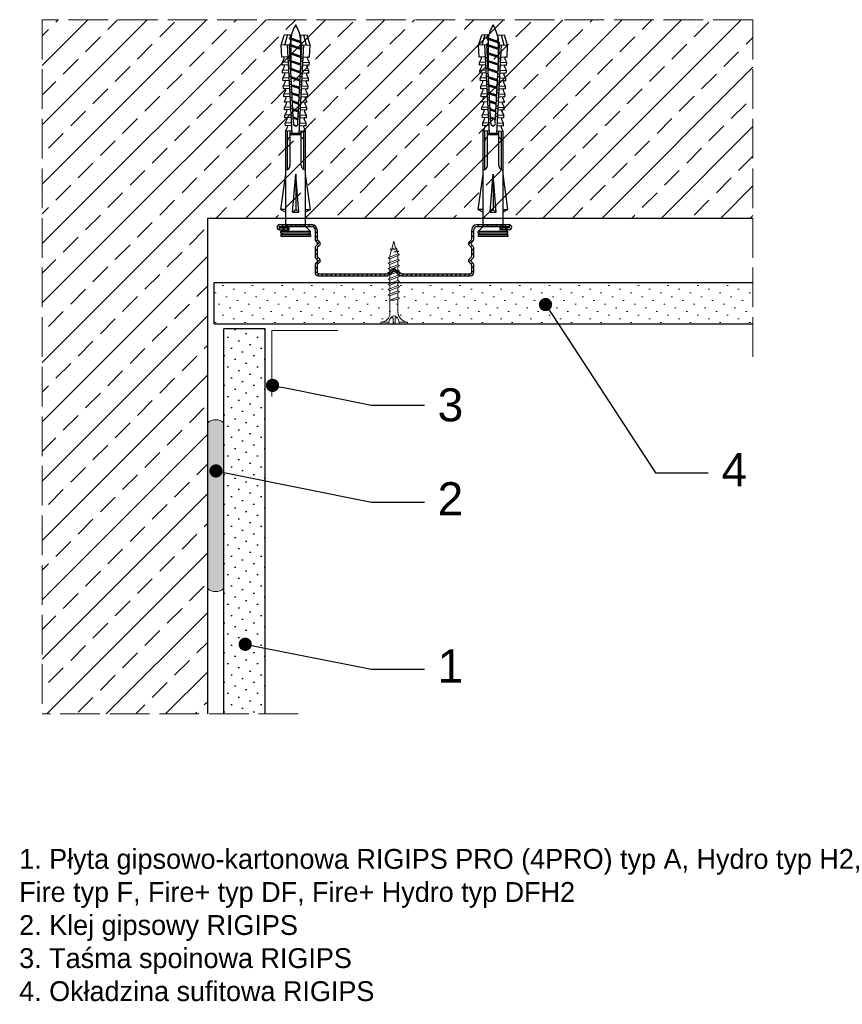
# Model space of a CAD drawing. Header units: millimetres. Extents: x 2232 to 2481, y 1093 to 1390.
import ezdxf
from ezdxf import colors
from ezdxf.entities.mleader import LeaderData, LeaderLine
from ezdxf.math import Vec2, Vec3

# ---------------------------------------------------------------- set-up
doc = ezdxf.new("R2010")
doc.units = ezdxf.units.MM
doc.linetypes.add('ACAD_ISO02W100', pattern=[15, 12, -3])
for name, color, linetype, lineweight in [('_RIGIPS AKCESORIA', 7, 'Continuous', 18), ('_RIGIPS G-K', 7, 'Continuous', 25), ('KRESKOWANIE', 7, 'Continuous', 9), ('OPISY', 7, 'Continuous', 9), ('PRZERYWANA', 7, 'ACAD_ISO02W100', 9)]:
    doc.layers.add(name, color=color, linetype=linetype, lineweight=lineweight)
doc.styles.get("Standard").update_dxf_attribs({"font": 'arial.ttf'})

# ---------------------------------------------------------------- blocks, each defined once
blk = doc.blocks.new('Profil kapeluszowy')
h = blk.add_hatch()
h.set_pattern_fill('ANSI31', color=256, scale=0.3, style=0)
h.paths.add_polyline_path([(536.84, 614.15, -0.333333), (537.56, 614.15), (539.04, 613.04, 0.162278), (539.4, 612.92), (560.2, 612.92, 0.414214), (561.2, 613.92), (561.2, 616.25, 0.198912), (561.02, 616.68), (560.62, 617.08, -0.414214), (560.62, 617.93), (561.02, 618.33, 0.198912), (561.2, 618.75), (561.2, 621.41, 0.198912), (561.02, 621.83), (560.62, 622.23, -0.414214), (560.62, 623.08), (561.02, 623.48, 0.198912), (561.2, 623.91), (561.2, 626.82, -0.414214), (562.2, 627.82), (571.92, 627.82, -1), (571.92, 627.46), (569.1, 627.46), (569.1, 626.86), (571.92, 626.86, 1), (571.92, 628.42), (562.2, 628.42, 0.414214), (560.6, 626.82), (560.6, 624.15, -0.198912), (560.42, 623.73), (559.78, 623.08, 0.414214), (559.78, 622.23), (560.42, 621.58, -0.198912), (560.6, 621.16), (560.6, 619, -0.198912), (560.42, 618.58), (559.78, 617.93, 0.414214), (559.78, 617.08), (560.42, 616.43, -0.198912), (560.6, 616.01), (560.6, 613.92, -0.414214), (560.2, 613.52), (539.6, 613.52, -0.162278), (539.24, 613.64), (537.56, 614.9, 0.333333), (536.84, 614.9), (535.16, 613.64, -0.162278), (534.8, 613.52), (514.2, 613.52, -0.414214), (513.8, 613.92), (513.8, 616.01, -0.198912), (513.98, 616.43), (514.62, 617.08, 0.414214), (514.62, 617.93), (513.98, 618.58, -0.198912), (513.8, 619), (513.8, 621.16, -0.198912), (513.98, 621.58), (514.62, 622.23, 0.414214), (514.62, 623.08), (513.98, 623.73, -0.198912), (513.8, 624.15), (513.8, 626.82, 0.414214), (512.2, 628.42), (502.48, 628.42, 1), (502.48, 626.86), (505.3, 626.86), (505.3, 627.46), (502.48, 627.46, -1), (502.48, 627.82), (512.2, 627.82, -0.414214), (513.2, 626.82), (513.2, 623.91, 0.198912), (513.38, 623.48), (513.78, 623.08, -0.414214), (513.78, 622.23), (513.38, 621.83, 0.198912), (513.2, 621.41), (513.2, 618.75, 0.198912), (513.38, 618.33), (513.78, 617.93, -0.414214), (513.78, 617.08), (513.38, 616.68, 0.198912), (513.2, 616.25), (513.2, 613.92, 0.414214), (514.2, 612.92), (535, 612.92, 0.162278), (535.36, 613.04)])
for p, q in [((502.48, 628.42), (512.2, 628.42)), ((502.48, 627.82), (512.2, 627.82)), ((502.48, 627.46), (505.3, 627.46)), ((502.48, 626.86), (505.3, 626.86)), ((505.3, 627.46), (505.3, 626.86)), ((513.2, 626.82), (513.2, 623.91)), ((513.8, 626.82), (513.8, 624.15)), ((560.6, 624.15), (560.6, 626.82)), ((561.2, 623.91), (561.2, 626.82)), ((562.2, 628.42), (571.92, 628.42)), ((562.2, 627.82), (571.92, 627.82)), ((571.92, 627.46), (569.1, 627.46)), ((569.1, 627.46), (569.1, 626.86)), ((571.92, 626.86), (569.1, 626.86)), ((513.78, 623.08), (513.38, 623.48)), ((514.62, 623.08), (513.98, 623.73)), ((559.78, 623.08), (560.42, 623.73)), ((560.62, 623.08), (561.02, 623.48)), ((513.2, 621.41), (513.2, 618.75)), ((513.78, 622.23), (513.38, 621.83)), ((513.8, 621.16), (513.8, 619)), ((514.62, 622.23), (513.98, 621.58)), ((559.78, 622.23), (560.42, 621.58)), ((560.6, 619), (560.6, 621.16)), ((560.62, 622.23), (561.02, 621.83)), ((561.2, 618.75), (561.2, 621.41)), ((513.78, 617.93), (513.38, 618.33)), ((513.78, 617.08), (513.38, 616.68)), ((514.62, 617.93), (513.98, 618.58)), ((514.62, 617.08), (513.98, 616.43)), ((559.78, 617.93), (560.42, 618.58)), ((559.78, 617.08), (560.42, 616.43)), ((560.62, 617.93), (561.02, 618.33)), ((560.62, 617.08), (561.02, 616.68)), ((513.2, 616.25), (513.2, 613.92)), ((513.8, 616.01), (513.8, 613.92)), ((536.84, 614.9), (535.16, 613.64)), ((536.84, 614.15), (535.36, 613.04)), ((537.56, 614.9), (539.24, 613.64)), ((537.56, 614.15), (539.04, 613.04)), ((560.6, 613.92), (560.6, 616.01)), ((561.2, 613.92), (561.2, 616.25)), ((514.2, 613.52), (534.8, 613.52)), ((514.2, 612.92), (535, 612.92)), ((539.4, 612.92), (560.2, 612.92)), ((539.6, 613.52), (560.2, 613.52))]:
    blk.add_line(p, q)
for centre, radius, start, end in [((502.48, 627.64), 0.776, 90, 270), ((502.48, 627.64), 0.176, 90, 270), ((512.2, 626.82), 1.6, 0, 90), ((512.2, 626.82), 1, 0, 90), ((562.2, 626.82), 1.6, 90, 180), ((562.2, 626.82), 1, 90, 180), ((571.92, 627.64), 0.776, 270, 90), ((571.92, 627.64), 0.176, 270, 90), ((513.8, 623.91), 0.6, 180, 225), ((513.35, 622.66), 0.6, 315, 45), ((514.4, 624.15), 0.6, 180, 225), ((514.2, 622.66), 0.6, 315, 45), ((560.2, 622.66), 0.6, 135, 225), ((560, 624.15), 0.6, 315, 0), ((561.05, 622.66), 0.6, 135, 225), ((560.6, 623.91), 0.6, 315, 0), ((513.8, 621.41), 0.6, 135, 180), ((514.4, 621.16), 0.6, 135, 180), ((560, 621.16), 0.6, 360, 45), ((560.6, 621.41), 0.6, 0, 45), ((513.8, 618.75), 0.6, 180, 225), ((513.8, 616.25), 0.6, 135, 180), ((513.35, 617.5), 0.6, 315, 45), ((514.4, 619), 0.6, 180, 225), ((514.2, 617.5), 0.6, 315, 45), ((560.2, 617.5), 0.6, 135, 225), ((560, 619), 0.6, 315, 0), ((561.05, 617.5), 0.6, 135, 225), ((560.6, 618.75), 0.6, 315, 0), ((560.6, 616.25), 0.6, 0, 45), ((514.2, 613.92), 1, 180, 270), ((514.4, 616.01), 0.6, 135, 180), ((514.2, 613.92), 0.4, 180, 270), ((534.8, 614.12), 0.6, 270, 306.8699), ((537.2, 614.42), 0.6, 53.1301, 126.8699), ((537.2, 613.67), 0.6, 53.1301, 126.8699), ((539.6, 614.12), 0.6, 233.1301, 270), ((560.2, 613.92), 1, 270, 0), ((560.2, 613.92), 0.4, 270, 0), ((560, 616.01), 0.6, 0, 45), ((535, 613.52), 0.6, 270, 306.8699), ((539.4, 613.52), 0.6, 233.1301, 270)]:
    blk.add_arc(centre, radius, start, end)
blk = doc.blocks.new('TN 25')
at = {"layer": '_RIGIPS AKCESORIA'}
for p, q in [((0, -0.84), (0, 7.16)), ((0, 7.16), (0.46, 7.16)), ((0.46, 7.16), (0.46, 4.78)), ((0.46, 4.78), (0, 4.78)), ((0, 3.5), (1.77, 3.5)), ((1.77, 3.5), (1.77, 4.2)), ((3.02, 4.46), (8.47, 4.46)), ((7.12, 4.46), (7.12, 3.18)), ((8.03, 2.01), (7.12, 4.46)), ((7.12, 3.18), (7.65, 1.53)), ((8.47, 4.46), (8.79, 5)), ((9.61, 1.51), (8.47, 4.46)), ((8.79, 5), (9.93, 2.01)), ((9, 4.46), (10.1, 4.46)), ((10.1, 4.46), (10.41, 5)), ((11.23, 1.51), (10.1, 4.46)), ((10.41, 5), (11.56, 2.01)), ((10.62, 4.46), (11.67, 4.46)), ((11.67, 4.46), (11.99, 5)), ((12.81, 1.51), (11.67, 4.46)), ((11.99, 5), (13.14, 2.01)), ((12.2, 4.46), (13.21, 4.46)), ((13.21, 4.46), (13.52, 5)), ((14.34, 1.51), (13.21, 4.46)), ((13.52, 5), (14.67, 2.01)), ((13.73, 4.46), (14.8, 4.46)), ((14.8, 4.46), (15.12, 5)), ((15.94, 1.51), (14.8, 4.46)), ((15.12, 5), (16.26, 2.01)), ((15.33, 4.46), (16.42, 4.46)), ((16.42, 4.46), (16.73, 5)), ((17.55, 1.51), (16.42, 4.46)), ((16.73, 5), (17.88, 2.01)), ((16.94, 4.46), (17.99, 4.46)), ((17.99, 4.46), (18.31, 5)), ((19.13, 1.51), (17.99, 4.46)), ((18.31, 5), (19.45, 2.01)), ((18.52, 4.46), (19.68, 4.46)), ((19.68, 4.46), (20, 5)), ((20.82, 1.51), (19.68, 4.46)), ((20, 5), (21.14, 2.01)), ((20.21, 4.46), (20.7, 4.46)), ((20.7, 4.46), (22.28, 3.98)), ((21.85, 1.83), (21.67, 3.28)), ((21.67, 3.28), (22.14, 2.4)), ((22.28, 3.98), (22.56, 4.37)), ((22.7, 2.36), (22.28, 3.98)), ((22.56, 4.37), (23.03, 2.71)), ((22.71, 3.85), (25, 3.24)), ((25, 3.24), (23.03, 2.71)), ((0, 2.83), (1.77, 2.83)), ((0.46, 1.64), (0, 1.64)), ((0.46, -0.84), (0.46, 1.64)), ((1.77, 2.83), (1.77, 2.18)), ((7.49, 2.01), (3.55, 2.01)), ((7.65, 1.53), (8.03, 2.01)), ((9.41, 2.01), (8.03, 2.01)), ((9.93, 2.01), (9.61, 1.51)), ((11.04, 2.01), (9.93, 2.01)), ((11.56, 2.01), (11.23, 1.51)), ((12.61, 2.01), (11.56, 2.01)), ((13.14, 2.01), (12.81, 1.51)), ((14.15, 2.01), (13.14, 2.01)), ((14.67, 2.01), (14.34, 1.51)), ((15.74, 2.01), (14.67, 2.01)), ((16.26, 2.01), (15.94, 1.51)), ((17.36, 2.01), (16.26, 2.01)), ((17.88, 2.01), (17.55, 1.51)), ((18.93, 2.01), (17.88, 2.01)), ((19.45, 2.01), (19.13, 1.51)), ((19.45, 2.01), (20.62, 2.01)), ((21.14, 2.01), (20.82, 1.51)), ((21.14, 2.01), (21.81, 2.12)), ((22.14, 2.4), (21.85, 1.83)), ((22.7, 2.36), (22.14, 2.4)), ((23.03, 2.71), (22.7, 2.36)), ((0, -0.84), (0.46, -0.84))]:
    blk.add_line(p, q, dxfattribs=at)
for centre, major_axis, ratio, start_param, end_param in [((3.09, 7.67), (0.17, 3.2), 0.826134, 1.773653, 3.180586), ((-0.04, 0.9), (0, 3.93), 0.848176, -0.720942, -0.151112), ((1.66, 3.18), (0, 0.895), 0.848176, -1.552777, -0.720942), ((1.66, 3.18), (0, 0.895), 0.848176, 3.862535, 4.730408), ((3.37, -1.57), (0.28, 3.57), 0.832181, 0.035984, 1.430787), ((-2.73, 15.91), (0, 14.76), 0.848176, 3.399396, 3.475072), ((0.59, 4.62), (0, 2.81), 0.848176, 3.475072, 3.862535)]:
    blk.add_ellipse(centre, major_axis=major_axis, ratio=ratio, start_param=start_param, end_param=end_param, dxfattribs=at)
blk = doc.blocks.new('kolek rozprezny komplet 60')
for p, q in [((390.66, 217.01), (390.76, 218.91)), ((393.75, 218.75), (390.71, 217.96)), ((393.81, 219.85), (390.76, 218.91)), ((392.67, 216.95), (393.04, 217.45)), ((393.07, 216.95), (393.04, 217.45)), ((393.68, 217.35), (393.81, 219.85)), ((420.47, 216.55), (393.71, 217.95)), ((397.41, 219.66), (393.81, 219.85)), ((397.31, 217.76), (397.41, 219.66)), ((397.67, 217.14), (397.71, 217.74)), ((399, 219.58), (397.82, 218.98)), ((398.47, 217.1), (398.5, 217.7)), ((398.9, 217.68), (399, 219.58)), ((399.8, 219.54), (399, 219.58)), ((399.7, 217.64), (399.8, 219.54)), ((400.07, 217.02), (400.1, 217.62)), ((401.4, 219.45), (400.22, 218.85)), ((400.87, 216.98), (400.9, 217.58)), ((401.3, 217.56), (401.4, 219.45)), ((402.2, 219.41), (401.4, 219.45)), ((402.1, 217.51), (402.2, 219.41)), ((402.47, 216.89), (402.5, 217.49)), ((403.8, 219.33), (402.61, 218.72)), ((403.27, 216.85), (403.3, 217.45)), ((403.7, 217.43), (403.8, 219.33)), ((404.6, 219.29), (403.8, 219.33)), ((404.5, 217.39), (404.6, 219.29)), ((406.19, 219.2), (405.01, 218.6)), ((406.09, 217.3), (406.19, 219.2)), ((406.99, 219.16), (406.19, 219.2)), ((406.89, 217.26), (406.99, 219.16)), ((408.59, 219.08), (407.41, 218.47)), ((408.49, 217.18), (408.59, 219.08)), ((409.39, 219.03), (408.59, 219.08)), ((409.29, 217.14), (409.39, 219.03)), ((410.99, 218.95), (409.8, 218.35)), ((410.89, 217.05), (410.99, 218.95)), ((412.59, 218.87), (411.4, 218.26)), ((412.49, 216.97), (412.59, 218.87)), ((413.38, 218.82), (412.59, 218.87)), ((413.28, 216.93), (413.38, 218.82)), ((414.98, 218.74), (413.8, 218.14)), ((414.88, 216.84), (414.98, 218.74)), ((415.78, 218.7), (414.98, 218.74)), ((415.68, 216.8), (415.78, 218.7)), ((417.38, 218.62), (416.2, 218.01)), ((417.28, 216.72), (417.38, 218.62)), ((418.18, 218.57), (417.38, 218.62)), ((418.08, 216.68), (418.18, 218.57)), ((419.78, 218.49), (418.59, 217.89)), ((419.68, 216.59), (419.78, 218.49)), ((431.37, 217.95), (419.75, 217.95)), ((448.67, 218.45), (419.77, 218.45)), ((443.47, 219.95), (432.8, 218.45)), ((443.47, 218.45), (443.47, 219.95)), ((443.47, 219.95), (444.34, 218.45)), ((450.17, 219.95), (448.67, 218.45)), ((448.67, 218.45), (448.67, 212.45)), ((450.17, 219.95), (450.17, 210.95)), ((450.67, 219.95), (450.17, 219.95)), ((450.67, 219.95), (450.67, 210.95)), ((450.67, 219.35), (451.17, 219.95)), ((451.17, 219.95), (451.67, 219.95)), ((451.17, 219.95), (451.17, 210.95)), ((451.67, 219.95), (451.67, 210.95)), ((393.15, 216.88), (390.66, 217.01)), ((391.67, 216.95), (392.67, 216.95)), ((392.67, 216.95), (391.67, 213.95)), ((392.67, 216.95), (392.07, 213.95)), ((393.07, 216.95), (392.07, 213.95)), ((393.07, 216.95), (394.67, 216.95)), ((394.67, 216.95), (393.67, 213.95)), ((417.38, 216.11), (393.68, 217.35)), ((417.38, 214.79), (393.68, 213.55)), ((394.67, 216.95), (394.07, 213.95)), ((395.07, 216.95), (394.07, 213.95)), ((394.67, 216.95), (394.92, 217.29)), ((395.07, 216.95), (395.05, 217.28)), ((395.07, 216.95), (397.07, 216.95)), ((397.07, 216.95), (396.07, 213.95)), ((397.07, 216.95), (396.47, 213.95)), ((397.47, 216.95), (396.47, 213.95)), ((397.07, 216.95), (397.23, 217.17)), ((397.47, 216.95), (397.46, 217.16)), ((397.47, 216.95), (399.47, 216.95)), ((399.47, 216.95), (398.47, 213.95)), ((399.47, 216.95), (398.87, 213.95)), ((399.87, 216.95), (398.87, 213.95)), ((399.47, 216.95), (399.55, 217.05)), ((399.87, 216.95), (399.87, 217.03)), ((399.87, 216.95), (401.38, 216.95)), ((401.87, 216.92), (400.87, 213.95)), ((401.87, 216.92), (401.27, 213.95)), ((402.26, 216.9), (401.27, 213.95)), ((404.22, 216.8), (403.31, 214.05)), ((404.24, 216.8), (403.7, 214.07)), ((404.62, 216.78), (403.72, 214.07)), ((404.86, 216.77), (404.9, 217.37)), ((405.66, 216.73), (405.69, 217.32)), ((406.58, 216.68), (405.75, 214.18)), ((406.62, 216.68), (406.12, 214.2)), ((406.98, 216.66), (406.16, 214.2)), ((407.26, 216.64), (407.29, 217.24)), ((408.06, 216.6), (408.09, 217.2)), ((408.94, 216.55), (408.19, 214.31)), ((408.99, 216.55), (408.55, 214.33)), ((409.34, 216.53), (408.6, 214.33)), ((409.66, 216.52), (409.69, 217.12)), ((410.46, 216.47), (410.49, 217.07)), ((411.3, 216.43), (410.64, 214.44)), ((411.37, 216.43), (410.98, 214.45)), ((411.69, 216.41), (411.04, 214.46)), ((412.05, 216.39), (412.09, 216.99)), ((412.05, 214.51), (412.09, 213.91)), ((412.85, 216.35), (412.89, 216.95)), ((412.85, 214.55), (412.89, 213.95)), ((413.66, 216.31), (413.08, 214.56)), ((413.75, 216.3), (413.4, 214.58)), ((414.05, 216.29), (413.49, 214.58)), ((414.45, 216.27), (414.48, 216.86)), ((414.45, 214.64), (414.48, 214.04)), ((415.25, 216.22), (415.28, 216.82)), ((415.25, 214.68), (415.28, 214.08)), ((416.02, 216.18), (415.52, 214.69)), ((416.12, 216.18), (415.83, 214.71)), ((416.41, 216.16), (415.93, 214.71)), ((418.22, 215.58), (418.01, 214.95)), ((430.17, 217.15), (419.71, 217.15)), ((420.47, 217.15), (420.47, 213.75)), ((420.67, 217.15), (420.67, 213.75)), ((420.87, 217.15), (420.87, 213.75)), ((444.34, 216.37), (432.8, 215.45)), ((432.8, 215.45), (443.47, 215.45)), ((444.34, 214.53), (432.8, 215.45)), ((444.34, 216.37), (443.47, 215.45)), ((444.34, 214.53), (443.47, 215.45)), ((444.34, 214.53), (444.34, 216.37)), ((448.67, 216.95), (448.67, 213.95)), ((393.15, 214.02), (390.66, 213.89)), ((390.66, 213.89), (390.76, 211.99)), ((393.75, 212.15), (390.71, 212.94)), ((393.81, 211.05), (390.76, 211.99)), ((391.67, 213.95), (391.71, 213.45)), ((391.71, 213.45), (392.07, 213.95)), ((392.07, 213.95), (393.67, 213.95)), ((393.67, 213.95), (393.7, 213.55)), ((393.68, 213.55), (393.81, 211.05)), ((420.47, 214.35), (393.71, 212.95)), ((393.78, 213.55), (394.07, 213.95)), ((394.07, 213.95), (396.07, 213.95)), ((396.07, 213.95), (396.09, 213.67)), ((396.28, 213.68), (396.47, 213.95)), ((396.47, 213.95), (398.47, 213.95)), ((397.31, 213.14), (397.41, 211.24)), ((397.67, 213.76), (397.71, 213.16)), ((399, 211.32), (397.82, 211.93)), ((398.47, 213.95), (398.48, 213.8)), ((398.47, 213.8), (398.5, 213.2)), ((398.77, 213.81), (398.87, 213.95)), ((398.87, 213.95), (400.87, 213.95)), ((398.9, 213.22), (399, 211.32)), ((399.7, 213.26), (399.8, 211.36)), ((400.07, 213.88), (400.1, 213.28)), ((401.4, 211.45), (400.22, 212.05)), ((400.87, 213.95), (400.88, 213.92)), ((400.87, 213.92), (400.9, 213.32)), ((401.27, 213.95), (401.38, 213.95)), ((401.27, 213.94), (401.27, 213.95)), ((401.3, 213.35), (401.4, 211.45)), ((402.2, 211.49), (401.4, 211.45)), ((402.1, 213.39), (402.2, 211.49)), ((402.47, 214.01), (402.5, 213.41)), ((403.8, 211.57), (402.61, 212.18)), ((403.27, 214.05), (403.3, 213.45)), ((403.7, 213.47), (403.8, 211.57)), ((404.6, 211.62), (403.8, 211.57)), ((404.5, 213.51), (404.6, 211.62)), ((404.86, 214.13), (404.9, 213.53)), ((406.19, 211.7), (405.01, 212.3)), ((405.66, 214.17), (405.69, 213.58)), ((406.09, 213.6), (406.19, 211.7)), ((406.99, 211.74), (406.19, 211.7)), ((406.89, 213.64), (406.99, 211.74)), ((407.26, 214.26), (407.29, 213.66)), ((408.59, 211.82), (407.41, 212.43)), ((408.06, 214.3), (408.09, 213.7)), ((408.49, 213.72), (408.59, 211.82)), ((409.39, 211.87), (408.59, 211.82)), ((409.29, 213.76), (409.39, 211.87)), ((409.66, 214.38), (409.69, 213.79)), ((410.99, 211.95), (409.8, 212.55)), ((410.46, 214.43), (410.49, 213.83)), ((410.89, 213.85), (410.99, 211.95)), ((412.59, 212.03), (411.4, 212.64)), ((412.49, 213.93), (412.59, 212.03)), ((413.38, 212.08), (412.59, 212.03)), ((413.28, 213.97), (413.38, 212.08)), ((414.98, 212.16), (413.8, 212.76)), ((414.88, 214.06), (414.98, 212.16)), ((415.78, 212.2), (414.98, 212.16)), ((415.68, 214.1), (415.78, 212.2)), ((417.38, 212.29), (416.2, 212.89)), ((417.28, 214.18), (417.38, 212.29)), ((418.18, 212.33), (417.38, 212.29)), ((418.08, 214.22), (418.18, 212.33)), ((419.78, 212.41), (418.59, 213.01)), ((419.68, 214.31), (419.78, 212.41)), ((430.17, 213.75), (419.71, 213.75)), ((431.37, 212.95), (419.75, 212.95)), ((448.67, 212.45), (419.77, 212.45)), ((443.47, 210.95), (432.8, 212.45)), ((443.47, 212.45), (443.47, 210.95)), ((443.47, 210.95), (444.34, 212.45)), ((450.17, 210.95), (448.67, 212.45)), ((450.67, 211.55), (451.17, 210.95)), ((397.41, 211.24), (393.81, 211.05)), ((399.8, 211.36), (399, 211.32)), ((450.67, 210.95), (450.17, 210.95)), ((451.17, 210.95), (451.67, 210.95))]:
    blk.add_line(p, q)
for centre, radius, start, end in [((397.68, 219.24), 0.3, 177, 297), ((400.08, 219.12), 0.3, 177, 297), ((402.48, 218.99), 0.3, 177, 297), ((404.87, 218.87), 0.3, 177, 297), ((407.27, 218.74), 0.3, 177, 297), ((409.67, 218.61), 0.3, 177, 297), ((411.27, 218.53), 0.3, 177, 297), ((413.66, 218.41), 0.3, 177, 297), ((416.06, 218.28), 0.3, 177, 297), ((418.46, 218.15), 0.3, 177, 297), ((422.67, 216.95), 1, 90, 168.463), ((430.17, 218.45), 1.3, 270, 0), ((393.41, 206.24), 10.85, 99.2038, 121.9083), ((393.41, 224.66), 10.85, 238.0917, 260.7962), ((393.65, 216.85), 0.5, 87, 177), ((417.55, 215.45), 0.682, 255.8604, 104.1386), ((393.65, 214.05), 0.5, 183, 273), ((397.68, 211.66), 0.3, 63, 183), ((400.08, 211.78), 0.3, 63, 183), ((402.48, 211.91), 0.3, 63, 183), ((404.87, 212.03), 0.3, 63, 183), ((407.27, 212.16), 0.3, 63, 183), ((409.67, 212.29), 0.3, 63, 183), ((411.27, 212.37), 0.3, 63, 183), ((413.66, 212.5), 0.3, 63, 183), ((416.06, 212.62), 0.3, 63, 183), ((418.46, 212.75), 0.3, 63, 183), ((422.67, 213.95), 1, 191.537, 270), ((430.17, 212.45), 1.3, 0, 90)]:
    blk.add_arc(centre, radius, start, end)
blk = doc.blocks.new('_Dot')
at = {"color": 0, "linetype": 'ByBlock', "lineweight": -2}
blk.add_line((-0.5, 0), (-1, 0), dxfattribs=at)
at = {"color": 0, "linetype": 'ByBlock', "const_width": 0.5}
blk.add_lwpolyline([(-0.25, 0, 1), (0.25, 0, 1)], format="xyb", close=True, dxfattribs=at)

msp = doc.modelspace()

# ---------------------------------------------------------------- hatches: boundary and pattern name
at = {"layer": '_RIGIPS G-K'}
h = msp.add_hatch(dxfattribs=at)
h.set_pattern_fill('DOTS', color=256, scale=2, angle=225, style=0)
h.set_pattern_definition([(225, (-8.608, -12.2135), (1.122532, -3.367596), [0, -3.175])])
h.paths.add_polyline_path([(2293.67, 1180.42), (2306.17, 1180.42), (2306.17, 1296.92), (2293.67, 1296.92)])
at = {"layer": 'KRESKOWANIE'}
h = msp.add_hatch(dxfattribs=at)
h.set_pattern_fill('ANSI33', color=256, scale=2, style=0)
h.paths.add_polyline_path([(2238.67, 1180.42), (2288.67, 1180.42), (2288.67, 1330.42), (2453.67, 1330.42), (2453.67, 1390.42), (2238.67, 1390.42)])
h = msp.add_hatch(dxfattribs=at)
h.set_pattern_fill('DOTS', color=256, scale=2, angle=225, style=0)
h.paths.add_polyline_path([(2453.67, 1310.92), (2290.67, 1310.92), (2290.67, 1298.42), (2453.67, 1298.42)])
msp.add_hatch(color=256, dxfattribs=at).paths.add_polyline_path([(2293.67, 1268.42, 0.4), (2288.67, 1268.42), (2288.67, 1218.42, 0.4), (2293.67, 1218.42)])

# ---------------------------------------------------------------- linework, layer by layer
for q in [(2288.67, 1180.42), (2453.67, 1330.42)]:
    msp.add_line((2288.67, 1330.42), q)
at = {"layer": '_RIGIPS G-K'}
for p, q in [((2290.67, 1310.92), (2453.67, 1310.92)), ((2290.67, 1298.42), (2290.67, 1310.92)), ((2290.67, 1298.42), (2453.67, 1298.42)), ((2293.67, 1180.42), (2293.67, 1296.92)), ((2306.17, 1296.92), (2293.67, 1296.92)), ((2306.17, 1180.42), (2306.17, 1296.92))]:
    msp.add_line(p, q, dxfattribs=at)
at = {"layer": 'KRESKOWANIE'}
msp.add_lwpolyline([(2308.17, 1276.42), (2308.17, 1296.42), (2328.17, 1296.42)], dxfattribs=at)
for centre, start, end in [((2291.17, 1265.79), 46.3972, 133.6028), ((2291.17, 1221.04), 226.3972, 313.6028)]:
    msp.add_arc(centre, 3.63, start, end, dxfattribs=at)
at = {"layer": 'PRZERYWANA'}
for p, q in [((2453.67, 1390.42), (2238.67, 1390.42)), ((2238.67, 1390.42), (2238.67, 1180.42)), ((2453.67, 1390.42), (2453.67, 1288.42)), ((2316.17, 1180.42), (2238.67, 1180.42))]:
    msp.add_line(p, q, dxfattribs=at)

# ---------------------------------------------------------------- block references
at = {"rotation": 270}
for p in [(2099.93, 1776.49), (2159.65, 1776.49)]:
    msp.add_blockref('kolek rozprezny komplet 60', p, dxfattribs=at)
msp.add_blockref('Profil kapeluszowy', (1808.04, 700))
at = {"layer": '_RIGIPS AKCESORIA', "rotation": 90}
msp.add_blockref('TN 25', (2348.33, 1298.42), dxfattribs=at)

# ---------------------------------------------------------------- texts
at = {"insert": (2231.73, 1139.56), "char_height": 6, "width": 262.7633, "attachment_point": 1}
msp.add_mtext('1. Płyta gipsowo-kartonowa RIGIPS PRO (4PRO) typ A, Hydro typ H2, Fire typ F, Fire+ typ DF, Fire+ Hydro typ DFH2\\P2. Klej gipsowy RIGIPS \\P3. Taśma spoinowa RIGIPS\\P4. Okładzina sufitowa RIGIPS', dxfattribs=at)

# ---------------------------------------------------------------- leaders
at = {"layer": 'OPISY'}
ml = msp.add_multileader_mtext('Standard', dxfattribs=at)
ml.set_content('4', color=256)
ml.set_leader_properties()
ml.set_arrow_properties(name='DOT')
ml.build(insert=Vec2(0, 0))
ctx = ml.context
ctx.base_point, ctx.char_height, ctx.landing_gap_size, ctx.plane_origin = Vec3(2440.18, 1253.3), 10, 4, Vec3(2247.59, 1396.96)
notes = []
notes.append((ctx, [(0, (1, 1, 0), (2424.18, 1253.3), (1, 0), 16, [(0, [(2390.95, 1304.25)], 0, [])])]))
ctx.mtext.insert, ctx.mtext.flow_direction = Vec3(2444.18, 1259.3), 5
ml = msp.add_multileader_mtext('Standard', dxfattribs=at)
ml.set_content('3', color=256)
ml.set_leader_properties()
ml.set_arrow_properties(name='DOT')
ml.build(insert=Vec2(0, 0))
ctx = ml.context
ctx.base_point, ctx.char_height, ctx.landing_gap_size, ctx.plane_origin = Vec3(2354.3, 1273.82), 10, 4, Vec3(2161.71, 1417.48)
notes.append((ctx, [(0, (1, 1, 0), (2338.3, 1273.82), (1, 0), 16, [(0, [(2308.38, 1279.8)], 0, [])])]))
ctx.mtext.insert, ctx.mtext.flow_direction = Vec3(2358.3, 1278.91), 5
ml = msp.add_multileader_mtext('Standard', dxfattribs=at)
ml.set_content('2', color=256)
ml.set_leader_properties()
ml.set_arrow_properties(name='DOT')
ml.build(insert=Vec2(0, 0))
ctx = ml.context
ctx.base_point, ctx.char_height, ctx.landing_gap_size, ctx.plane_origin = Vec3(2354.3, 1244.51), 10, 4, Vec3(2161.71, 1388.17)
notes.append((ctx, [(0, (1, 1, 0), (2338.3, 1244.51), (1, 0), 16, [(0, [(2291.26, 1253.92)], 0, [])])]))
ctx.mtext.insert, ctx.mtext.flow_direction = Vec3(2358.3, 1250.51), 5
ml = msp.add_multileader_mtext('Standard', dxfattribs=at)
ml.set_content('1', color=256)
ml.set_leader_properties()
ml.set_arrow_properties(name='DOT')
ml.build(insert=Vec2(0, 0))
ctx = ml.context
ctx.base_point, ctx.char_height, ctx.landing_gap_size, ctx.plane_origin = Vec3(2354.3, 1193.91), 10, 4, Vec3(2161.71, 1337.57)
notes.append((ctx, [(0, (1, 1, 0), (2338.3, 1193.91), (1, 0), 16, [(0, [(2300.11, 1201.48)], 0, [])])]))
ctx.mtext.insert, ctx.mtext.flow_direction = Vec3(2358.3, 1199.91), 5
for ctx, leaders in notes:
    for number, flags, end, landing, length, lines in leaders:
        leader = LeaderData()
        leader.index, (leader.has_last_leader_line, leader.has_dogleg_vector, leader.attachment_direction) = number, flags
        leader.last_leader_point, leader.dogleg_vector, leader.dogleg_length = Vec3(end), Vec3(landing), length
        for number, points, colour, breaks in lines:
            line = LeaderLine()
            line.index, line.vertices, line.color, line.breaks = number, Vec3.list(points), colors.encode_raw_color(colour), breaks
            leader.lines.append(line)
        ctx.leaders.append(leader)

doc.saveas('drawing.dxf')
